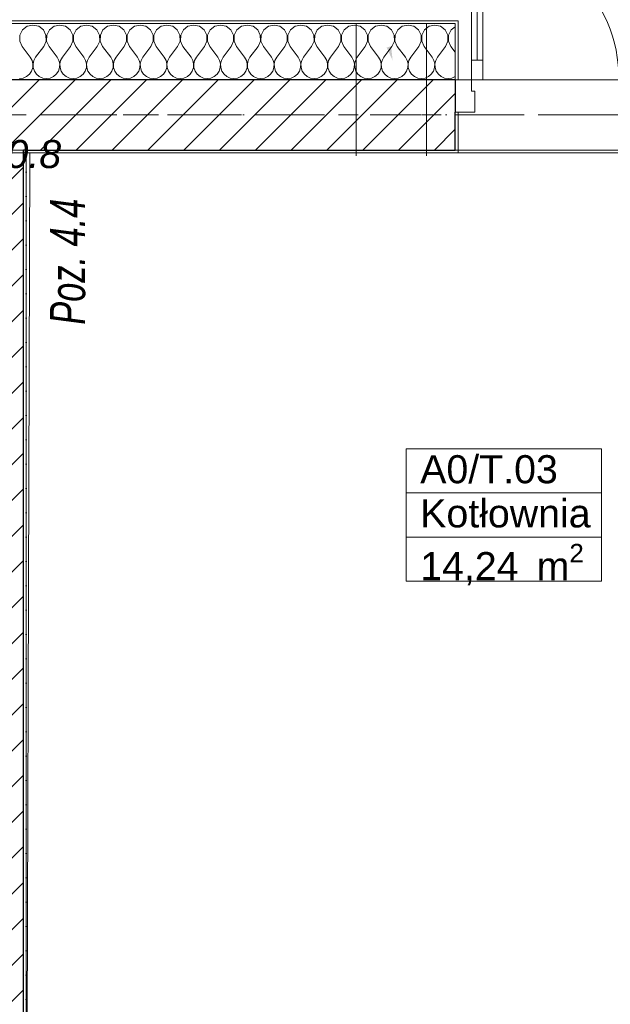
# Model space of a CAD drawing. Header units: millimetres. Extents: x -52968 to 399385, y -141133 to 110561.
# Tile 145 of 146: x 80477 to 82576, y -102208 to -98703. Entities that reach past the tile are written whole.
import ezdxf

# ---------------------------------------------------------------- set-up
doc = ezdxf.new("R2010")
doc.units = ezdxf.units.MM
for name, pattern in [('SIM-Wegliniec-21.07.2025-Parter$0$Kropki i Kreski', [360, 180, -90, 0, -90]), ('SIM-Wegliniec-21.07.2025-Parter$0$Przerywana długa', [390, 250, -140]), ('SIM-Wegliniec-21.07.2025-Parter$0$Przerywana podwójnie', [295, 125, -50, 70, -50]), ('SIM-Wegliniec-21.07.2025-Parter$0$SIM-Wegliniec-11.03.2025-Parter$0$Przerywana podwójnie', [295, 125, -50, 70, -50])]:
    doc.linetypes.add(name, pattern=pattern)
doc.layers.add('_xref', color=250, linetype='Continuous')
for name, color, linetype, lineweight in [('SIM-Wegliniec-21.07.2025-Parter$0$Nowe_--EL_przebicia_Nr_pióra__60', 250, 'Continuous', 0), ('SIM-Wegliniec-21.07.2025-Parter$0$Nowe_0_Nr_pióra__7', 250, 'Continuous', 0), ('SIM-Wegliniec-21.07.2025-Parter$0$Nowe_A-Belki-Wieniec_Nr_pióra__69', 250, 'Continuous', 0), ('SIM-Wegliniec-21.07.2025-Parter$0$Nowe_A-Belki-Wieniec_Nr_pióra__90', 250, 'Continuous', 0), ('SIM-Wegliniec-21.07.2025-Parter$0$Nowe_A-Dach Wejście_Nr_pióra__89', 250, 'Continuous', 0), ('SIM-Wegliniec-21.07.2025-Parter$0$Nowe_A-Konstrukcja Opis_Nr_pióra__58', 250, 'Continuous', 0), ('SIM-Wegliniec-21.07.2025-Parter$0$Nowe_A-Osi_Nr_pióra__20', 250, 'Continuous', 0), ('SIM-Wegliniec-21.07.2025-Parter$0$Nowe_A-Posadzki_Nr_pióra__89', 250, 'Continuous', 0), ('SIM-Wegliniec-21.07.2025-Parter$0$Nowe_A-Płyta-Grunt_Nr_pióra__89', 250, 'Continuous', 0), ('SIM-Wegliniec-21.07.2025-Parter$0$Nowe_A-Strefy-Parter_Nr_pióra__94', 250, 'Continuous', 0), ('SIM-Wegliniec-21.07.2025-Parter$0$Nowe_A-Strop-Wejście_Nr_pióra__89', 250, 'Continuous', 0), ('SIM-Wegliniec-21.07.2025-Parter$0$Nowe_A-Ściany-Wewnętrzne', 250, 'Continuous', 0), ('SIM-Wegliniec-21.07.2025-Parter$0$Nowe_A-Ściany-Wewnętrzne_Nr_pióra__27', 250, 'Continuous', 0), ('SIM-Wegliniec-21.07.2025-Parter$0$Nowe_A-Ściany-Wewnętrzne_Nr_pióra__47', 250, 'Continuous', 0), ('SIM-Wegliniec-21.07.2025-Parter$0$Nowe_A-Ściany-Zewnętrzne', 250, 'Continuous', 0), ('SIM-Wegliniec-21.07.2025-Parter$0$Nowe_A-Ściany-Zewnętrzne_Nr_pióra__174', 250, 'Continuous', 0), ('SIM-Wegliniec-21.07.2025-Parter$0$Nowe_A-Ściany-Zewnętrzne_Nr_pióra__27', 250, 'Continuous', 0), ('SIM-Wegliniec-21.07.2025-Parter$0$Nowe_A-Ściany-Zewnętrzne_Nr_pióra__47', 250, 'Continuous', 0), ('SIM-Wegliniec-21.07.2025-Parter$0$Nowe_A-Ściany-Zewnętrzne_Nr_pióra__67', 250, 'Continuous', 0), ('SIM-Wegliniec-21.07.2025-Parter$0$Nowe_Drzwi Archicad_Nr_pióra__23', 250, 'Continuous', 0), ('SIM-Wegliniec-21.07.2025-Parter$0$Nowe_Drzwi Archicad_Nr_pióra__27', 250, 'Continuous', 0), ('SIM-Wegliniec-21.07.2025-Parter$0$Nowe_Drzwi Archicad_Nr_pióra__3', 250, 'Continuous', 0), ('SIM-Wegliniec-21.07.2025-Parter$0$Nowe_Drzwi Archicad_Nr_pióra__47', 250, 'Continuous', 0), ('SIM-Wegliniec-21.07.2025-Parter$0$Nowe_Metryczki pomieszczeń Archicada_Nr_pióra__6', 250, 'Continuous', 0), ('SIM-Wegliniec-21.07.2025-Parter$0$Nowe_RR_IZC_opisy_Nr_pióra__7', 250, 'Continuous', 0), ('SIM-Wegliniec-21.07.2025-Parter$0$Nowe_SIM-Wegliniec-11.03.2025-Parter$0$Nowe_A-Osi_Nr_pióra__20_Nr_pióra__1', 250, 'Continuous', 0), ('SIM-Wegliniec-21.07.2025-Parter$0$Nowe_Znaczniki drzwi Archicada_Nr_pióra__7', 250, 'Continuous', 0)]:
    doc.layers.add(name, color=color, linetype=linetype, lineweight=lineweight)
doc.styles.add('SIM-Wegliniec-21.07.2025-Parter$0$STYL_AUTOMATYCZNY_1', font='arial.ttf')
doc.styles.add('SIM-Wegliniec-21.07.2025-Parter$0$STYL_AUTOMATYCZNY_2', font='arial.ttf')
doc.styles.add('SIM-Wegliniec-21.07.2025-Parter$0$STYL_AUTOMATYCZNY_3', font='arial.ttf')
doc.styles.add('SIM-Wegliniec-21.07.2025-Parter$0$STYL_AUTOMATYCZNY_6', font='arial.ttf', dxfattribs={"width": 0.7})
pattern_1 = [(0, (0, 0), (0, 86.60254), [0, -50]), (0, (25, 43.3), (0, 86.60254), [0, -50])]
pattern_2 = [(45, (0, 0), (-63.63961, 63.63961), [])]

# ---------------------------------------------------------------- blocks, each defined once
blk = doc.blocks.new('SIM-Wegliniec-21.07.2025-Parter')
at = {"layer": 'SIM-Wegliniec-21.07.2025-Parter$0$Nowe_A-Ściany-Wewnętrzne', "linetype": 'Continuous', "lineweight": 0}
h = blk.add_hatch(dxfattribs=at)
h.set_pattern_fill('Bloczki_ceramiczne', color=256, style=0, pattern_type=2)
h.set_pattern_definition(pattern_2)
h.paths.add_polyline_path([(80240.1, -99177.6), (80490.1, -99177.6), (80490.1, -99167.6), (80240.1, -99167.6)])
h = blk.add_hatch(dxfattribs=at)
h.set_pattern_fill('Bloczki_ceramiczne', color=256, style=0, pattern_type=2)
h.set_pattern_definition(pattern_2)
h.paths.add_polyline_path([(80490.1, -103457.6), (80490.1, -99177.6), (80240.1, -99177.6), (80240.1, -103457.6)])
at = {"layer": 'SIM-Wegliniec-21.07.2025-Parter$0$Nowe_A-Ściany-Wewnętrzne', "linetype": 'Continuous', "lineweight": 0, "true_color": 0x000000}
h = blk.add_hatch(dxfattribs=at)
h.set_pattern_fill('Tynk', color=18, style=0, pattern_type=2)
h.set_pattern_definition(pattern_1)
h.paths.add_polyline_path([(80490.1, -99177.6), (80500.1, -99177.6), (80500.1, -99167.6), (80490.1, -99167.6)])
at = {"layer": 'SIM-Wegliniec-21.07.2025-Parter$0$Nowe_A-Ściany-Wewnętrzne', "linetype": 'Continuous', "lineweight": 0}
h = blk.add_hatch(dxfattribs=at)
h.set_pattern_fill('Tynk', color=256, style=0, pattern_type=2)
h.set_pattern_definition(pattern_1)
h.paths.add_polyline_path([(80500.1, -103447.6), (80500.1, -99177.6), (80490.1, -99177.6), (80490.1, -103447.6)])
at = {"layer": 'SIM-Wegliniec-21.07.2025-Parter$0$Nowe_A-Ściany-Zewnętrzne', "linetype": 'Continuous', "lineweight": 0, "true_color": 0x000000}
h = blk.add_hatch(dxfattribs=at)
h.set_pattern_fill('Tynk', color=18, style=0, pattern_type=2)
h.set_pattern_definition(pattern_1)
h.paths.add_polyline_path([(82025.1, -98707.6), (79655.4, -98707.6), (79655.4, -98717.6), (82025.1, -98717.6)])
h = blk.add_hatch(dxfattribs=at)
h.set_pattern_fill('Tynk', color=18, style=0, pattern_type=2)
h.set_pattern_definition(pattern_1)
h.paths.add_polyline_path([(82025.1, -98707.6), (82025.1, -98717.6), (82025.1, -98917.6), (82035.1, -98917.6), (82035.1, -98707.6)])
at = {"layer": 'SIM-Wegliniec-21.07.2025-Parter$0$Nowe_A-Ściany-Zewnętrzne', "linetype": 'Continuous', "lineweight": 0}
h = blk.add_hatch(dxfattribs=at)
h.set_pattern_fill('Bloczki_ceramiczne', color=256, style=0, pattern_type=2)
h.set_pattern_definition(pattern_2)
h.paths.add_polyline_path([(80240.1, -99167.6), (80490.1, -99167.6), (80490.1, -98917.6), (80240.1, -98917.6)])
h = blk.add_hatch(dxfattribs=at)
h.set_pattern_fill('Bloczki_ceramiczne', color=256, style=0, pattern_type=2)
h.set_pattern_definition(pattern_2)
h.paths.add_polyline_path([(82025.1, -98917.6), (80490.1, -98917.6), (80490.1, -99167.6), (82025.1, -99167.6), (82025.1, -99032.6)])
at = {"layer": 'SIM-Wegliniec-21.07.2025-Parter$0$Nowe_A-Ściany-Zewnętrzne', "linetype": 'Continuous', "lineweight": 0, "true_color": 0x000000}
h = blk.add_hatch(dxfattribs=at)
h.set_pattern_fill('Tynk', color=18, style=0, pattern_type=2)
h.set_pattern_definition(pattern_1)
h.paths.add_polyline_path([(82035.1, -99177.6), (82035.1, -99032.6), (82025.1, -99032.6), (82025.1, -99167.6), (82025.1, -99177.6)])
h = blk.add_hatch(dxfattribs=at)
h.set_pattern_fill('Tynk', color=18, style=0, pattern_type=2)
h.set_pattern_definition(pattern_1)
h.paths.add_polyline_path([(80500.1, -99167.6), (80500.1, -99177.6), (82025.1, -99177.6), (82025.1, -99167.6)])
at = {"layer": 'SIM-Wegliniec-21.07.2025-Parter$0$Nowe_RR_IZC_opisy_Nr_pióra__7', "linetype": 'Continuous', "lineweight": 13}
blk.add_hatch(color=256, dxfattribs=at).paths.add_polyline_path([(81797, -98798.1), (81802.3, -98848.5), (81780.9, -98802.5)])
at = {"layer": 'SIM-Wegliniec-21.07.2025-Parter$0$Nowe_0_Nr_pióra__7', "linetype": 'Continuous', "lineweight": 13}
for p, q in [((81672.4, -99187.6), (81672.4, -98717.6)), ((81922.4, -99187.6), (81922.4, -98717.6))]:
    blk.add_line(p, q, dxfattribs=at)
at = {"layer": 'SIM-Wegliniec-21.07.2025-Parter$0$Nowe_A-Belki-Wieniec_Nr_pióra__69', "linetype": 'SIM-Wegliniec-21.07.2025-Parter$0$Kropki i Kreski', "lineweight": 13}
blk.add_line((90905.1, -99042.6), (65105.1, -99042.6), dxfattribs=at)
at = {"layer": 'SIM-Wegliniec-21.07.2025-Parter$0$Nowe_A-Belki-Wieniec_Nr_pióra__90', "linetype": 'SIM-Wegliniec-21.07.2025-Parter$0$Przerywana długa', "lineweight": 13}
for p, q in [((91030.1, -98917.6), (64980.1, -98917.6)), ((80490.1, -107317.6), (80490.1, -99167.6)), ((83880.1, -99167.6), (80490.1, -99167.6))]:
    blk.add_line(p, q, dxfattribs=at)
at = {"layer": 'SIM-Wegliniec-21.07.2025-Parter$0$Nowe_A-Dach Wejście_Nr_pióra__89', "linetype": 'Continuous', "lineweight": 13, "flags": 128}
blk.add_lwpolyline([(84190.1, -98407.6), (83820.1, -98407.6), (83820.1, -98917.6), (79760.1, -98917.6), (79760.1, -97207.5), (84190.1, -97207.4)], close=True, dxfattribs=at)
at = {"layer": 'SIM-Wegliniec-21.07.2025-Parter$0$Nowe_A-Osi_Nr_pióra__20', "linetype": 'SIM-Wegliniec-21.07.2025-Parter$0$Przerywana podwójnie', "lineweight": 13}
blk.add_line((63144.7, -99042.6), (90961.9, -99042.6), dxfattribs=at)
at = {"layer": 'SIM-Wegliniec-21.07.2025-Parter$0$Nowe_A-Posadzki_Nr_pióra__89', "linetype": 'Continuous', "lineweight": 13, "flags": 128}
blk.add_lwpolyline([(72130.1, -107317.6), (83880.1, -107317.6), (83880.1, -99177.6), (72130.1, -99177.6)], close=True, dxfattribs=at)
at = {"layer": 'SIM-Wegliniec-21.07.2025-Parter$0$Nowe_A-Płyta-Grunt_Nr_pióra__89', "linetype": 'Continuous', "lineweight": 13, "flags": 128}
blk.add_lwpolyline([(65230.1, -116917.6), (90780.1, -116917.6), (90780.1, -99167.6), (65230.1, -99167.6)], close=True, dxfattribs=at)
at = {"layer": 'SIM-Wegliniec-21.07.2025-Parter$0$Nowe_A-Strefy-Parter_Nr_pióra__94', "linetype": 'Continuous', "lineweight": 13, "flags": 128}
blk.add_lwpolyline([(83870.1, -99177.6), (80513.2, -99177.6), (80500.1, -103447.6), (83650.1, -103447.6), (83650.1, -102887.6), (83870.1, -102887.6)], close=True, dxfattribs=at)
at = {"layer": 'SIM-Wegliniec-21.07.2025-Parter$0$Nowe_A-Strop-Wejście_Nr_pióra__89', "linetype": 'Continuous', "lineweight": 13, "flags": 128}
blk.add_lwpolyline([(71820.1, -97207.6), (71820.1, -98407.6), (72130.1, -98407.6), (72130.1, -98917.6), (74230.1, -98917.6), (81725.5, -98917.6), (83880.1, -98917.4), (83880.1, -98407.6), (84190.1, -98407.6), (84190.1, -97287.1), (83477.1, -97287.4), (74230.1, -97287.6), (74230.1, -95807.6), (72530.1, -95807.6), (72530.1, -97207.6)], close=True, dxfattribs=at)
at = {"layer": 'SIM-Wegliniec-21.07.2025-Parter$0$Nowe_A-Ściany-Wewnętrzne_Nr_pióra__27', "linetype": 'Continuous', "lineweight": 25}
blk.add_line((80490.1, -103457.6), (80490.1, -99177.6), dxfattribs=at)
at = {"layer": 'SIM-Wegliniec-21.07.2025-Parter$0$Nowe_A-Ściany-Wewnętrzne_Nr_pióra__47', "linetype": 'Continuous', "lineweight": 15, "flags": 128}
blk.add_lwpolyline([(80500.1, -103447.6), (80500.1, -99177.6)], dxfattribs=at)
at = {"layer": 'SIM-Wegliniec-21.07.2025-Parter$0$Nowe_A-Ściany-Zewnętrzne_Nr_pióra__174', "linetype": 'Continuous', "lineweight": 5}
for p, q in [((80486.9, -98739.8), (80477.6, -98758.6)), ((80503.4, -98727), (80486.9, -98739.8)), ((80523.8, -98722.4), (80503.4, -98727)), ((80544.2, -98727), (80523.8, -98722.4)), ((80560.7, -98739.8), (80544.2, -98727)), ((80570, -98758.6), (80560.7, -98739.8)), ((80582.2, -98739.8), (80572.8, -98758.6)), ((80598.6, -98727), (80582.2, -98739.8)), ((80619, -98722.4), (80598.6, -98727)), ((80639.5, -98727), (80619, -98722.4)), ((80655.9, -98739.8), (80639.5, -98727)), ((80665.3, -98758.6), (80655.9, -98739.8)), ((80677.4, -98739.8), (80668.1, -98758.6)), ((80693.9, -98727), (80677.4, -98739.8)), ((80714.3, -98722.4), (80693.9, -98727)), ((80734.7, -98727), (80714.3, -98722.4)), ((80751.2, -98739.8), (80734.7, -98727)), ((80760.5, -98758.6), (80751.2, -98739.8)), ((80772.6, -98739.8), (80763.3, -98758.6)), ((80789.1, -98727), (80772.6, -98739.8)), ((80809.5, -98722.4), (80789.1, -98727)), ((80829.9, -98727), (80809.5, -98722.4)), ((80846.4, -98739.8), (80829.9, -98727)), ((80855.8, -98758.6), (80846.4, -98739.8)), ((80867.9, -98739.8), (80858.5, -98758.6)), ((80884.4, -98727), (80867.9, -98739.8)), ((80904.8, -98722.4), (80884.4, -98727)), ((80925.2, -98727), (80904.8, -98722.4)), ((80941.6, -98739.8), (80925.2, -98727)), ((80951, -98758.6), (80941.6, -98739.8)), ((80963.1, -98739.8), (80953.8, -98758.6)), ((80979.6, -98727), (80963.1, -98739.8)), ((81000, -98722.4), (80979.6, -98727)), ((81020.4, -98727), (81000, -98722.4)), ((81036.9, -98739.8), (81020.4, -98727)), ((81046.2, -98758.6), (81036.9, -98739.8)), ((81058.4, -98739.8), (81049, -98758.6)), ((81074.8, -98727), (81058.4, -98739.8)), ((81095.2, -98722.4), (81074.8, -98727)), ((81115.6, -98727), (81095.2, -98722.4)), ((81132.1, -98739.8), (81115.6, -98727)), ((81141.5, -98758.6), (81132.1, -98739.8)), ((81153.6, -98739.8), (81144.2, -98758.6)), ((81170.1, -98727), (81153.6, -98739.8)), ((81190.5, -98722.4), (81170.1, -98727)), ((81210.9, -98727), (81190.5, -98722.4)), ((81227.4, -98739.8), (81210.9, -98727)), ((81236.7, -98758.6), (81227.4, -98739.8)), ((81248.8, -98739.8), (81239.5, -98758.6)), ((81265.3, -98727), (81248.8, -98739.8)), ((81285.7, -98722.4), (81265.3, -98727)), ((81306.1, -98727), (81285.7, -98722.4)), ((81322.6, -98739.8), (81306.1, -98727)), ((81331.9, -98758.6), (81322.6, -98739.8)), ((81344.1, -98739.8), (81334.7, -98758.6)), ((81360.5, -98727), (81344.1, -98739.8)), ((81381, -98722.4), (81360.5, -98727)), ((81401.4, -98727), (81381, -98722.4)), ((81417.8, -98739.8), (81401.4, -98727)), ((81427.2, -98758.6), (81417.8, -98739.8)), ((81439.3, -98739.8), (81430, -98758.6)), ((81455.8, -98727), (81439.3, -98739.8)), ((81476.2, -98722.4), (81455.8, -98727)), ((81496.6, -98727), (81476.2, -98722.4)), ((81513.1, -98739.8), (81496.6, -98727)), ((81522.4, -98758.6), (81513.1, -98739.8)), ((81534.6, -98739.8), (81525.2, -98758.6)), ((81551, -98727), (81534.6, -98739.8)), ((81571.4, -98722.4), (81551, -98727)), ((81591.8, -98727), (81571.4, -98722.4)), ((81608.3, -98739.8), (81591.8, -98727)), ((81617.7, -98758.6), (81608.3, -98739.8)), ((81629.8, -98739.8), (81620.4, -98758.6)), ((81646.3, -98727), (81629.8, -98739.8)), ((81666.7, -98722.4), (81646.3, -98727)), ((81687.1, -98727), (81666.7, -98722.4)), ((81703.5, -98739.8), (81687.1, -98727)), ((81712.9, -98758.6), (81703.5, -98739.8)), ((81725, -98739.8), (81715.7, -98758.6)), ((81741.5, -98727), (81725, -98739.8)), ((81761.9, -98722.4), (81741.5, -98727)), ((81782.3, -98727), (81761.9, -98722.4)), ((81798.8, -98739.8), (81782.3, -98727)), ((81808.1, -98758.6), (81798.8, -98739.8)), ((81820.3, -98739.8), (81810.9, -98758.6)), ((81836.7, -98727), (81820.3, -98739.8)), ((81857.1, -98722.4), (81836.7, -98727)), ((81877.5, -98727), (81857.1, -98722.4)), ((81894, -98739.8), (81877.5, -98727)), ((81903.4, -98758.6), (81894, -98739.8)), ((81915.5, -98739.8), (81906.2, -98758.6)), ((81932, -98727), (81915.5, -98739.8)), ((81952.4, -98722.4), (81932, -98727)), ((81972.8, -98727), (81952.4, -98722.4)), ((81989.3, -98739.8), (81972.8, -98727)), ((81998.6, -98758.6), (81989.3, -98739.8)), ((82010.7, -98739.8), (82001.4, -98758.6)), ((82025.1, -98728.6), (82010.7, -98739.8)), ((80477.6, -98758.6), (80477.1, -98779.5)), ((80477.1, -98779.5), (80485.7, -98798.5)), ((80561.9, -98798.5), (80570.5, -98779.5)), ((80570.5, -98779.5), (80570, -98758.6)), ((80572.8, -98758.6), (80572.4, -98779.5)), ((80572.4, -98779.5), (80581, -98798.5)), ((80657.1, -98798.5), (80665.7, -98779.5)), ((80665.7, -98779.5), (80665.3, -98758.6)), ((80668.1, -98758.6), (80667.6, -98779.5)), ((80667.6, -98779.5), (80676.2, -98798.5)), ((80752.4, -98798.5), (80760.9, -98779.5)), ((80760.9, -98779.5), (80760.5, -98758.6)), ((80763.3, -98758.6), (80762.9, -98779.5)), ((80762.9, -98779.5), (80771.4, -98798.5)), ((80847.6, -98798.5), (80856.2, -98779.5)), ((80856.2, -98779.5), (80855.8, -98758.6)), ((80858.5, -98758.6), (80858.1, -98779.5)), ((80858.1, -98779.5), (80866.7, -98798.5)), ((80942.9, -98798.5), (80951.4, -98779.5)), ((80951.4, -98779.5), (80951, -98758.6)), ((80953.8, -98758.6), (80953.3, -98779.5)), ((80953.3, -98779.5), (80961.9, -98798.5)), ((81038.1, -98798.5), (81046.7, -98779.5)), ((81046.7, -98779.5), (81046.2, -98758.6)), ((81049, -98758.6), (81048.6, -98779.5)), ((81048.6, -98779.5), (81057.1, -98798.5)), ((81133.3, -98798.5), (81141.9, -98779.5)), ((81141.9, -98779.5), (81141.5, -98758.6)), ((81144.2, -98758.6), (81143.8, -98779.5)), ((81143.8, -98779.5), (81152.4, -98798.5)), ((81228.6, -98798.5), (81237.1, -98779.5)), ((81237.1, -98779.5), (81236.7, -98758.6)), ((81239.5, -98758.6), (81239.1, -98779.5)), ((81239.1, -98779.5), (81247.6, -98798.5)), ((81323.8, -98798.5), (81332.4, -98779.5)), ((81332.4, -98779.5), (81331.9, -98758.6)), ((81334.7, -98758.6), (81334.3, -98779.5)), ((81334.3, -98779.5), (81342.9, -98798.5)), ((81419, -98798.5), (81427.6, -98779.5)), ((81427.6, -98779.5), (81427.2, -98758.6)), ((81430, -98758.6), (81429.5, -98779.5)), ((81429.5, -98779.5), (81438.1, -98798.5)), ((81514.3, -98798.5), (81522.9, -98779.5)), ((81522.9, -98779.5), (81522.4, -98758.6)), ((81525.2, -98758.6), (81524.8, -98779.5)), ((81524.8, -98779.5), (81533.3, -98798.5)), ((81609.5, -98798.5), (81618.1, -98779.5)), ((81618.1, -98779.5), (81617.7, -98758.6)), ((81620.4, -98758.6), (81620, -98779.5)), ((81620, -98779.5), (81628.6, -98798.5)), ((81704.8, -98798.5), (81713.3, -98779.5)), ((81713.3, -98779.5), (81712.9, -98758.6)), ((81715.7, -98758.6), (81715.2, -98779.5)), ((81715.2, -98779.5), (81723.8, -98798.5)), ((81800, -98798.5), (81808.6, -98779.5)), ((81808.6, -98779.5), (81808.1, -98758.6)), ((81810.9, -98758.6), (81810.5, -98779.5)), ((81810.5, -98779.5), (81819, -98798.5)), ((81895.2, -98798.5), (81903.8, -98779.5)), ((81903.8, -98779.5), (81903.4, -98758.6)), ((81906.2, -98758.6), (81905.7, -98779.5)), ((81905.7, -98779.5), (81914.3, -98798.5)), ((81990.5, -98798.5), (81999, -98779.5)), ((81999, -98779.5), (81998.6, -98758.6)), ((82001.4, -98758.6), (82001, -98779.5)), ((82001, -98779.5), (82009.5, -98798.5)), ((80485.7, -98798.5), (80514.3, -98836.6)), ((80561.9, -98798.5), (80533.3, -98836.6)), ((80581, -98798.5), (80609.5, -98836.6)), ((80657.1, -98798.5), (80628.6, -98836.6)), ((80676.2, -98798.5), (80704.8, -98836.6)), ((80752.4, -98798.5), (80723.8, -98836.6)), ((80771.4, -98798.5), (80800, -98836.6)), ((80847.6, -98798.5), (80819, -98836.6)), ((80866.7, -98798.5), (80895.2, -98836.6)), ((80942.9, -98798.5), (80914.3, -98836.6)), ((80961.9, -98798.5), (80990.5, -98836.6)), ((81038.1, -98798.5), (81009.5, -98836.6)), ((81057.1, -98798.5), (81085.7, -98836.6)), ((81133.3, -98798.5), (81104.8, -98836.6)), ((81152.4, -98798.5), (81181, -98836.6)), ((81228.6, -98798.5), (81200, -98836.6)), ((81247.6, -98798.5), (81276.2, -98836.6)), ((81323.8, -98798.5), (81295.2, -98836.6)), ((81342.9, -98798.5), (81371.4, -98836.6)), ((81419, -98798.5), (81390.5, -98836.6)), ((81438.1, -98798.5), (81466.7, -98836.6)), ((81514.3, -98798.5), (81485.7, -98836.6)), ((81533.3, -98798.5), (81561.9, -98836.6)), ((81609.5, -98798.5), (81581, -98836.6)), ((81628.6, -98798.5), (81657.1, -98836.6)), ((81704.8, -98798.5), (81676.2, -98836.6)), ((81723.8, -98798.5), (81752.4, -98836.6)), ((81800, -98798.5), (81771.4, -98836.6)), ((81819, -98798.5), (81847.6, -98836.6)), ((81895.2, -98798.5), (81866.7, -98836.6)), ((81914.3, -98798.5), (81942.9, -98836.6)), ((81990.5, -98798.5), (81961.9, -98836.6)), ((82009.5, -98798.5), (82025.1, -98819.3)), ((80520.6, -98848.1), (80514.3, -98836.6)), ((80523.6, -98860.9), (80520.6, -98848.1)), ((80527, -98848.1), (80524, -98860.9)), ((80533.3, -98836.6), (80527, -98848.1)), ((80615.9, -98848.1), (80609.5, -98836.6)), ((80618.9, -98860.9), (80615.9, -98848.1)), ((80622.2, -98848.1), (80619.2, -98860.9)), ((80628.6, -98836.6), (80622.2, -98848.1)), ((80711.1, -98848.1), (80704.8, -98836.6)), ((80714.1, -98860.9), (80711.1, -98848.1)), ((80717.5, -98848.1), (80714.5, -98860.9)), ((80723.8, -98836.6), (80717.5, -98848.1)), ((80806.4, -98848.1), (80800, -98836.6)), ((80809.3, -98860.9), (80806.4, -98848.1)), ((80812.7, -98848.1), (80809.7, -98860.9)), ((80819, -98836.6), (80812.7, -98848.1)), ((80901.6, -98848.1), (80895.2, -98836.6)), ((80904.6, -98860.9), (80901.6, -98848.1)), ((80907.9, -98848.1), (80905, -98860.9)), ((80914.3, -98836.6), (80907.9, -98848.1)), ((80996.8, -98848.1), (80990.5, -98836.6)), ((80999.8, -98860.9), (80996.8, -98848.1)), ((81003.2, -98848.1), (81000.2, -98860.9)), ((81009.5, -98836.6), (81003.2, -98848.1)), ((81092.1, -98848.1), (81085.7, -98836.6)), ((81095, -98860.9), (81092.1, -98848.1)), ((81098.4, -98848.1), (81095.4, -98860.9)), ((81104.8, -98836.6), (81098.4, -98848.1)), ((81187.3, -98848.1), (81181, -98836.6)), ((81190.3, -98860.9), (81187.3, -98848.1)), ((81193.6, -98848.1), (81190.7, -98860.9)), ((81200, -98836.6), (81193.6, -98848.1)), ((81282.5, -98848.1), (81276.2, -98836.6)), ((81285.5, -98860.9), (81282.5, -98848.1)), ((81288.9, -98848.1), (81285.9, -98860.9)), ((81295.2, -98836.6), (81288.9, -98848.1)), ((81377.8, -98848.1), (81371.4, -98836.6)), ((81380.8, -98860.9), (81377.8, -98848.1)), ((81384.1, -98848.1), (81381.1, -98860.9)), ((81390.5, -98836.6), (81384.1, -98848.1)), ((81473, -98848.1), (81466.7, -98836.6)), ((81476, -98860.9), (81473, -98848.1)), ((81479.4, -98848.1), (81476.4, -98860.9)), ((81485.7, -98836.6), (81479.4, -98848.1)), ((81568.3, -98848.1), (81561.9, -98836.6)), ((81571.2, -98860.9), (81568.3, -98848.1)), ((81574.6, -98848.1), (81571.6, -98860.9)), ((81581, -98836.6), (81574.6, -98848.1)), ((81663.5, -98848.1), (81657.1, -98836.6)), ((81666.5, -98860.9), (81663.5, -98848.1)), ((81669.8, -98848.1), (81666.9, -98860.9)), ((81676.2, -98836.6), (81669.8, -98848.1)), ((81758.7, -98848.1), (81752.4, -98836.6)), ((81761.7, -98860.9), (81758.7, -98848.1)), ((81765.1, -98848.1), (81762.1, -98860.9)), ((81771.4, -98836.6), (81765.1, -98848.1)), ((81854, -98848.1), (81847.6, -98836.6)), ((81857, -98860.9), (81854, -98848.1)), ((81860.3, -98848.1), (81857.3, -98860.9)), ((81866.7, -98836.6), (81860.3, -98848.1)), ((81949.2, -98848.1), (81942.9, -98836.6)), ((81952.2, -98860.9), (81949.2, -98848.1)), ((81955.5, -98848.1), (81952.6, -98860.9)), ((81961.9, -98836.6), (81955.5, -98848.1)), ((80511.3, -98897.3), (80518.8, -98886.5)), ((80518.8, -98886.5), (80523, -98874.1)), ((80523, -98874.1), (80523.6, -98860.9)), ((80524, -98860.9), (80524.6, -98874.1)), ((80524.6, -98874.1), (80528.8, -98886.5)), ((80528.8, -98886.5), (80536.3, -98897.3)), ((80606.6, -98897.3), (80614, -98886.5)), ((80614, -98886.5), (80618.2, -98874.1)), ((80618.2, -98874.1), (80618.9, -98860.9)), ((80619.2, -98860.9), (80619.9, -98874.1)), ((80619.9, -98874.1), (80624.1, -98886.5)), ((80624.1, -98886.5), (80631.5, -98897.3)), ((80701.8, -98897.3), (80709.3, -98886.5)), ((80709.3, -98886.5), (80713.5, -98874.1)), ((80713.5, -98874.1), (80714.1, -98860.9)), ((80714.5, -98860.9), (80715.1, -98874.1)), ((80715.1, -98874.1), (80719.3, -98886.5)), ((80719.3, -98886.5), (80726.8, -98897.3)), ((80797.1, -98897.3), (80804.5, -98886.5)), ((80804.5, -98886.5), (80808.7, -98874.1)), ((80808.7, -98874.1), (80809.3, -98860.9)), ((80809.7, -98860.9), (80810.4, -98874.1)), ((80810.4, -98874.1), (80814.6, -98886.5)), ((80814.6, -98886.5), (80822, -98897.3)), ((80892.3, -98897.3), (80899.7, -98886.5)), ((80899.7, -98886.5), (80903.9, -98874.1)), ((80903.9, -98874.1), (80904.6, -98860.9)), ((80905, -98860.9), (80905.6, -98874.1)), ((80905.6, -98874.1), (80909.8, -98886.5)), ((80909.8, -98886.5), (80917.2, -98897.3)), ((80987.5, -98897.3), (80995, -98886.5)), ((80995, -98886.5), (80999.2, -98874.1)), ((80999.2, -98874.1), (80999.8, -98860.9)), ((81000.2, -98860.9), (81000.8, -98874.1)), ((81000.8, -98874.1), (81005, -98886.5)), ((81005, -98886.5), (81012.5, -98897.3)), ((81082.8, -98897.3), (81090.2, -98886.5)), ((81090.2, -98886.5), (81094.4, -98874.1)), ((81094.4, -98874.1), (81095, -98860.9)), ((81095.4, -98860.9), (81096.1, -98874.1)), ((81096.1, -98874.1), (81100.3, -98886.5)), ((81100.3, -98886.5), (81107.7, -98897.3)), ((81178, -98897.3), (81185.4, -98886.5)), ((81185.4, -98886.5), (81189.6, -98874.1)), ((81189.6, -98874.1), (81190.3, -98860.9)), ((81190.7, -98860.9), (81191.3, -98874.1)), ((81191.3, -98874.1), (81195.5, -98886.5)), ((81195.5, -98886.5), (81202.9, -98897.3)), ((81273.2, -98897.3), (81280.7, -98886.5)), ((81280.7, -98886.5), (81284.9, -98874.1)), ((81284.9, -98874.1), (81285.5, -98860.9)), ((81285.9, -98860.9), (81286.5, -98874.1)), ((81286.5, -98874.1), (81290.7, -98886.5)), ((81290.7, -98886.5), (81298.2, -98897.3)), ((81368.5, -98897.3), (81375.9, -98886.5)), ((81375.9, -98886.5), (81380.1, -98874.1)), ((81380.1, -98874.1), (81380.8, -98860.9)), ((81381.1, -98860.9), (81381.8, -98874.1)), ((81381.8, -98874.1), (81386, -98886.5)), ((81386, -98886.5), (81393.4, -98897.3)), ((81463.7, -98897.3), (81471.2, -98886.5)), ((81471.2, -98886.5), (81475.4, -98874.1)), ((81475.4, -98874.1), (81476, -98860.9)), ((81476.4, -98860.9), (81477, -98874.1)), ((81477, -98874.1), (81481.2, -98886.5)), ((81481.2, -98886.5), (81488.7, -98897.3)), ((81559, -98897.3), (81566.4, -98886.5)), ((81566.4, -98886.5), (81570.6, -98874.1)), ((81570.6, -98874.1), (81571.2, -98860.9)), ((81571.6, -98860.9), (81572.3, -98874.1)), ((81572.3, -98874.1), (81576.5, -98886.5)), ((81576.5, -98886.5), (81583.9, -98897.3)), ((81654.2, -98897.3), (81661.6, -98886.5)), ((81661.6, -98886.5), (81665.8, -98874.1)), ((81665.8, -98874.1), (81666.5, -98860.9)), ((81666.9, -98860.9), (81667.5, -98874.1)), ((81667.5, -98874.1), (81671.7, -98886.5)), ((81671.7, -98886.5), (81679.1, -98897.3)), ((81749.4, -98897.3), (81756.9, -98886.5)), ((81756.9, -98886.5), (81761.1, -98874.1)), ((81761.1, -98874.1), (81761.7, -98860.9)), ((81762.1, -98860.9), (81762.7, -98874.1)), ((81762.7, -98874.1), (81766.9, -98886.5)), ((81766.9, -98886.5), (81774.4, -98897.3)), ((81844.7, -98897.3), (81852.1, -98886.5)), ((81852.1, -98886.5), (81856.3, -98874.1)), ((81856.3, -98874.1), (81857, -98860.9)), ((81857.3, -98860.9), (81858, -98874.1)), ((81858, -98874.1), (81862.2, -98886.5)), ((81862.2, -98886.5), (81869.6, -98897.3)), ((81939.9, -98897.3), (81947.4, -98886.5)), ((81947.4, -98886.5), (81951.6, -98874.1)), ((81951.6, -98874.1), (81952.2, -98860.9)), ((81952.6, -98860.9), (81953.2, -98874.1)), ((81953.2, -98874.1), (81957.4, -98886.5)), ((81957.4, -98886.5), (81964.8, -98897.3)), ((80476.2, -98912.8), (80489.2, -98911)), ((80489.2, -98911), (80501.2, -98905.7)), ((80501.2, -98905.7), (80511.3, -98897.3)), ((80536.3, -98897.3), (80546.4, -98905.7)), ((80546.4, -98905.7), (80558.4, -98911)), ((80558.4, -98911), (80571.4, -98912.8)), ((80571.4, -98912.8), (80584.4, -98911)), ((80584.4, -98911), (80596.5, -98905.7)), ((80596.5, -98905.7), (80606.6, -98897.3)), ((80631.5, -98897.3), (80641.6, -98905.7)), ((80641.6, -98905.7), (80653.7, -98911)), ((80653.7, -98911), (80666.7, -98912.8)), ((80666.7, -98912.8), (80679.7, -98911)), ((80679.7, -98911), (80691.7, -98905.7)), ((80691.7, -98905.7), (80701.8, -98897.3)), ((80726.8, -98897.3), (80736.9, -98905.7)), ((80736.9, -98905.7), (80748.9, -98911)), ((80748.9, -98911), (80761.9, -98912.8)), ((80761.9, -98912.8), (80774.9, -98911)), ((80774.9, -98911), (80786.9, -98905.7)), ((80786.9, -98905.7), (80797.1, -98897.3)), ((80822, -98897.3), (80832.1, -98905.7)), ((80832.1, -98905.7), (80844.1, -98911)), ((80844.1, -98911), (80857.1, -98912.8)), ((80857.1, -98912.8), (80870.2, -98911)), ((80870.2, -98911), (80882.2, -98905.7)), ((80882.2, -98905.7), (80892.3, -98897.3)), ((80917.2, -98897.3), (80927.3, -98905.7)), ((80927.3, -98905.7), (80939.4, -98911)), ((80939.4, -98911), (80952.4, -98912.8)), ((80952.4, -98912.8), (80965.4, -98911)), ((80965.4, -98911), (80977.4, -98905.7)), ((80977.4, -98905.7), (80987.5, -98897.3)), ((81012.5, -98897.3), (81022.6, -98905.7)), ((81022.6, -98905.7), (81034.6, -98911)), ((81034.6, -98911), (81047.6, -98912.8)), ((81047.6, -98912.8), (81060.6, -98911)), ((81060.6, -98911), (81072.7, -98905.7)), ((81072.7, -98905.7), (81082.8, -98897.3)), ((81107.7, -98897.3), (81117.8, -98905.7)), ((81117.8, -98905.7), (81129.8, -98911)), ((81129.8, -98911), (81142.9, -98912.8)), ((81142.9, -98912.8), (81155.9, -98911)), ((81155.9, -98911), (81167.9, -98905.7)), ((81167.9, -98905.7), (81178, -98897.3)), ((81202.9, -98897.3), (81213.1, -98905.7)), ((81213.1, -98905.7), (81225.1, -98911)), ((81225.1, -98911), (81238.1, -98912.8)), ((81238.1, -98912.8), (81251.1, -98911)), ((81251.1, -98911), (81263.1, -98905.7)), ((81263.1, -98905.7), (81273.2, -98897.3)), ((81298.2, -98897.3), (81308.3, -98905.7)), ((81308.3, -98905.7), (81320.3, -98911)), ((81320.3, -98911), (81333.3, -98912.8)), ((81333.3, -98912.8), (81346.3, -98911)), ((81346.3, -98911), (81358.4, -98905.7)), ((81358.4, -98905.7), (81368.5, -98897.3)), ((81393.4, -98897.3), (81403.5, -98905.7)), ((81403.5, -98905.7), (81415.6, -98911)), ((81415.6, -98911), (81428.6, -98912.8)), ((81428.6, -98912.8), (81441.6, -98911)), ((81441.6, -98911), (81453.6, -98905.7)), ((81453.6, -98905.7), (81463.7, -98897.3)), ((81488.7, -98897.3), (81498.8, -98905.7)), ((81498.8, -98905.7), (81510.8, -98911)), ((81510.8, -98911), (81523.8, -98912.8)), ((81523.8, -98912.8), (81536.8, -98911)), ((81536.8, -98911), (81548.8, -98905.7)), ((81548.8, -98905.7), (81559, -98897.3)), ((81583.9, -98897.3), (81594, -98905.7)), ((81594, -98905.7), (81606, -98911)), ((81606, -98911), (81619, -98912.8)), ((81619, -98912.8), (81632.1, -98911)), ((81632.1, -98911), (81644.1, -98905.7)), ((81644.1, -98905.7), (81654.2, -98897.3)), ((81679.1, -98897.3), (81689.3, -98905.7)), ((81689.3, -98905.7), (81701.3, -98911)), ((81701.3, -98911), (81714.3, -98912.8)), ((81714.3, -98912.8), (81727.3, -98911)), ((81727.3, -98911), (81739.3, -98905.7)), ((81739.3, -98905.7), (81749.4, -98897.3)), ((81774.4, -98897.3), (81784.5, -98905.7)), ((81784.5, -98905.7), (81796.5, -98911)), ((81796.5, -98911), (81809.5, -98912.8)), ((81809.5, -98912.8), (81822.5, -98911)), ((81822.5, -98911), (81834.6, -98905.7)), ((81834.6, -98905.7), (81844.7, -98897.3)), ((81869.6, -98897.3), (81879.7, -98905.7)), ((81879.7, -98905.7), (81891.7, -98911)), ((81891.7, -98911), (81904.8, -98912.8)), ((81904.8, -98912.8), (81917.8, -98911)), ((81917.8, -98911), (81929.8, -98905.7)), ((81929.8, -98905.7), (81939.9, -98897.3)), ((81964.8, -98897.3), (81975, -98905.7)), ((81975, -98905.7), (81987, -98911)), ((81987, -98911), (82000, -98912.8)), ((82000, -98912.8), (82013, -98911)), ((82013, -98911), (82025, -98905.7)), ((82025, -98905.7), (82025.1, -98905.7))]:
    blk.add_line(p, q, dxfattribs=at)
at = {"layer": 'SIM-Wegliniec-21.07.2025-Parter$0$Nowe_A-Ściany-Zewnętrzne_Nr_pióra__27', "linetype": 'Continuous', "lineweight": 25}
for p, q in [((80490.1, -98917.6), (80240.1, -98917.6)), ((82025.1, -98917.6), (80490.1, -98917.6)), ((82025.1, -98917.6), (82025.1, -99032.6)), ((82025.1, -99167.6), (82025.1, -99032.6)), ((80500.1, -99167.6), (80490.1, -99167.6)), ((80490.1, -99177.6), (80490.1, -99167.6)), ((80500.1, -99167.6), (80490.1, -99167.6)), ((80500.1, -99167.6), (82025.1, -99167.6))]:
    blk.add_line(p, q, dxfattribs=at)
at = {"layer": 'SIM-Wegliniec-21.07.2025-Parter$0$Nowe_A-Ściany-Zewnętrzne_Nr_pióra__47', "linetype": 'Continuous', "lineweight": 15}
for p, q in [((82025.1, -98707.6), (82035.1, -98707.6)), ((82035.1, -98917.6), (82035.1, -98707.6)), ((82025.1, -98917.6), (82035.1, -98917.6)), ((82025.1, -99032.6), (82035.1, -99032.6)), ((82035.1, -99032.6), (82035.1, -99177.6)), ((80500.1, -99177.6), (80500.1, -99167.6)), ((80500.1, -99177.6), (80500.1, -99167.6)), ((82025.1, -99177.6), (82035.1, -99177.6))]:
    blk.add_line(p, q, dxfattribs=at)
at = {"layer": 'SIM-Wegliniec-21.07.2025-Parter$0$Nowe_A-Ściany-Zewnętrzne_Nr_pióra__47', "linetype": 'Continuous', "lineweight": 15, "flags": 128}
for points in [[(82025.1, -98707.6), (79655.4, -98707.6)], [(80500.1, -99177.6), (82025.1, -99177.6)]]:
    blk.add_lwpolyline(points, dxfattribs=at)
at = {"layer": 'SIM-Wegliniec-21.07.2025-Parter$0$Nowe_A-Ściany-Zewnętrzne_Nr_pióra__67', "linetype": 'Continuous', "lineweight": 13}
for q in [(79655.4, -98717.6), (82025.1, -98917.6)]:
    blk.add_line((82025.1, -98717.6), q, dxfattribs=at)
at = {"layer": 'SIM-Wegliniec-21.07.2025-Parter$0$Nowe_Drzwi Archicad_Nr_pióra__23', "linetype": 'Continuous', "lineweight": 15}
for p, q in [((82083.1, -98917.6), (82025.1, -98917.6)), ((82025.1, -98917.6), (82025.1, -99032.6)), ((82083.1, -98957.6), (82083.1, -98917.6)), ((82095.1, -98957.6), (82083.1, -98957.6)), ((82095.1, -99032.6), (82095.1, -98957.6)), ((82025.1, -99032.6), (82095.1, -99032.6))]:
    blk.add_line(p, q, dxfattribs=at)
at = {"layer": 'SIM-Wegliniec-21.07.2025-Parter$0$Nowe_Drzwi Archicad_Nr_pióra__27', "linetype": 'Continuous', "lineweight": 25}
blk.add_line((82025.1, -98917.6), (82025.1, -99032.6), dxfattribs=at)
blk.add_line((82025.1, -98917.6), (82025.1, -99032.6), dxfattribs=at)
at = {"layer": 'SIM-Wegliniec-21.07.2025-Parter$0$Nowe_Drzwi Archicad_Nr_pióra__3', "linetype": 'Continuous', "lineweight": 13}
for p, q in [((82083.1, -98463.6), (82083.1, -98847.6)), ((82103.1, -98847.6), (82103.1, -98463.6)), ((82103.1, -98463.6), (82103.1, -98847.6)), ((82103.1, -98463.6), (82103.1, -98847.6)), ((82123.1, -98847.6), (82123.1, -98463.6)), ((82083.1, -98847.6), (82103.1, -98847.6)), ((82123.1, -98847.6), (82083.1, -98847.6)), ((82083.1, -98847.6), (82083.1, -98917.6)), ((82103.1, -98847.6), (82123.1, -98847.6)), ((82123.1, -98917.6), (82123.1, -98847.6)), ((82083.1, -98917.6), (82123.1, -98917.6))]:
    blk.add_line(p, q, dxfattribs=at)
blk.add_arc((82083.1, -98917.6), 524, 0, 90, dxfattribs=at)
at = {"layer": 'SIM-Wegliniec-21.07.2025-Parter$0$Nowe_Drzwi Archicad_Nr_pióra__47', "linetype": 'Continuous', "lineweight": 15}
for p, q in [((82025.1, -98707.6), (82035.1, -98707.6)), ((82035.1, -98917.6), (82035.1, -98707.6)), ((82035.1, -99032.6), (82035.1, -99177.6)), ((82025.1, -99177.6), (82035.1, -99177.6))]:
    blk.add_line(p, q, dxfattribs=at)
at = {"layer": 'SIM-Wegliniec-21.07.2025-Parter$0$Nowe_Metryczki pomieszczeń Archicada_Nr_pióra__6', "linetype": 'Continuous', "lineweight": 13}
for p, q in [((81850.4, -100230.4), (82545, -100230.4)), ((81850.4, -100387.6), (81850.4, -100230.4)), ((82545, -100230.4), (82545, -100387.6)), ((82545, -100387.6), (81850.4, -100387.6)), ((81850.4, -100387.6), (82545, -100387.6)), ((81850.4, -100544.7), (81850.4, -100387.6)), ((82545, -100387.6), (82545, -100544.7)), ((82545, -100544.7), (81850.4, -100544.7)), ((81850.4, -100544.7), (82545, -100544.7)), ((81850.4, -100701.9), (81850.4, -100544.7)), ((82545, -100544.7), (82545, -100701.9)), ((82545, -100701.9), (81850.4, -100701.9))]:
    blk.add_line(p, q, dxfattribs=at)
at = {"layer": 'SIM-Wegliniec-21.07.2025-Parter$0$Nowe_SIM-Wegliniec-11.03.2025-Parter$0$Nowe_A-Osi_Nr_pióra__20_Nr_pióra__1', "linetype": 'SIM-Wegliniec-21.07.2025-Parter$0$SIM-Wegliniec-11.03.2025-Parter$0$Przerywana podwójnie', "lineweight": 13}
blk.add_line((63144.7, -99042.6), (90961.9, -99042.6), dxfattribs=at)
at = {"layer": 'SIM-Wegliniec-21.07.2025-Parter$0$Nowe_--EL_przebicia_Nr_pióra__60', "linetype": 'Continuous', "lineweight": 13, "insert": (80142.7, -99233), "char_height": 100, "attachment_point": 7, "style": 'SIM-Wegliniec-21.07.2025-Parter$0$STYL_AUTOMATYCZNY_3'}
blk.add_mtext('\\A1;{\\pql;\\fArial|b0|i1|c238|p0;\\W1.000000;HD -0.8}', dxfattribs=at)
at = {"layer": 'SIM-Wegliniec-21.07.2025-Parter$0$Nowe_A-Konstrukcja Opis_Nr_pióra__58', "linetype": 'Continuous', "lineweight": 13, "insert": (80711.1, -99789), "char_height": 125, "attachment_point": 7, "rotation": 90, "style": 'SIM-Wegliniec-21.07.2025-Parter$0$STYL_AUTOMATYCZNY_6'}
blk.add_mtext('\\A1;{\\pql;\\fArial|b0|i1|c238|p0;\\W0.700000;Poz. 4.4}', dxfattribs=at)
at = {"layer": 'SIM-Wegliniec-21.07.2025-Parter$0$Nowe_Metryczki pomieszczeń Archicada_Nr_pióra__6', "lineweight": 13, "char_height": 100, "attachment_point": 1, "style": 'SIM-Wegliniec-21.07.2025-Parter$0$STYL_AUTOMATYCZNY_2'}
for s, insert in [('\\A1;{\\pql;\\pt0,2300;\\fArial|b0|i0|c238|p0;\\W1.000000;A0/T.03\\fArial|b0|i0|c238|p0;\\W1.000000;\\A1{\\H.66x;\\S^  ;}\\fArial|b0|i0|c238|p0;\\W1.000000;\\fArial|b0|i0|c238|p0;\\W1.000000;\\A1{\\H.66x;\\S^  ;}}', (81900.4, -100253.3)), ('\\A1;{\\pql;\\pt0,2300;\\fArial|b0|i0|c238|p0;\\W1.000000;Kotłownia\\fArial|b0|i0|c238|p0;\\W1.000000;\\A1{\\H.66x;\\S^  ;}\\fArial|b0|i0|c238|p0;\\W1.000000;\\fArial|b0|i0|c238|p0;\\W1.000000;\\A1{\\H.66x;\\S^  ;}}', (81900.4, -100410.4)), ('\\A1;{\\pql;\\pt0,2300;\\fArial|b0|i0|c238|p0;\\W1.000000;14,24\\fArial|b0|i0|c238|p0;\\W1.000000;\\A1{\\H.66x;\\S^  ;}\\fArial|b0|i0|c238|p0;\\W1.000000; m\\fArial|b0|i0|c238|p0;\\W1.000000;\\A1{\\H.66x;\\S2^  ;}}', (81900.4, -100569))]:
    blk.add_mtext(s, dxfattribs=dict(at, insert=insert))
at = {"layer": 'SIM-Wegliniec-21.07.2025-Parter$0$Nowe_Znaczniki drzwi Archicada_Nr_pióra__7', "lineweight": 13, "char_height": 125, "attachment_point": 7, "rotation": 90, "style": 'SIM-Wegliniec-21.07.2025-Parter$0$STYL_AUTOMATYCZNY_1'}
for s, insert in [('\\A1;{\\pql;\\pt0;\\fArial|b0|i0|c238|p0;\\W1.000000;150\\fArial|b0|i0|c238|p0;\\W1.000000;\\A1{\\H.66x;\\S^  ;}\\fArial|b0|i0|c238|p0;\\W1.000000;\\fArial|b0|i0|c238|p0;\\W1.000000;}', (82784.7, -99577.6)), ('\\A1;{\\pql;\\pt0;\\fArial|b0|i0|c238|p0;\\W1.000000;200\\fArial|b0|i0|c238|p0;\\W1.000000;\\A1{\\H.66x;\\S^  ;}\\fArial|b0|i0|c238|p0;\\W1.000000;\\fArial|b0|i0|c238|p0;\\W1.000000;}', (83034.7, -99577.6))]:
    blk.add_mtext(s, dxfattribs=dict(at, insert=insert))

msp = doc.modelspace()

# ---------------------------------------------------------------- block references
at = {"layer": '_xref'}
msp.add_blockref('SIM-Wegliniec-21.07.2025-Parter', (0, 0), dxfattribs=at)

doc.saveas('drawing.dxf')
